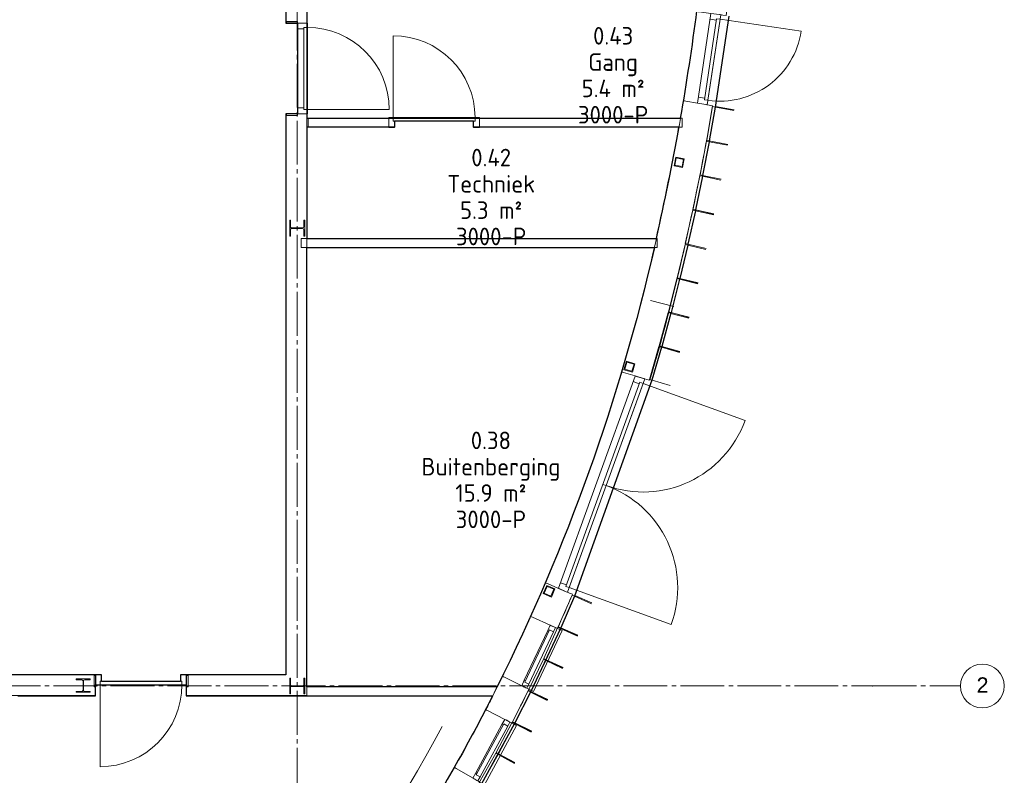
# Model space of a CAD drawing. Header units: millimetres. Extents: x -20518 to 270852, y -121463 to 37725.
# Tile 22 of 33: x 49073 to 60302, y 5668 to 14282. Entities that reach past the tile are written whole.
import ezdxf
from ezdxf.enums import TextEntityAlignment as Align

# ---------------------------------------------------------------- set-up
doc = ezdxf.new("R2010")
doc.units = ezdxf.units.MM
doc.linetypes.add('B0204', pattern=[650, 500, -50, 50, -50])
for name, color, linetype in [('21 Buitenwanden', 3, 'Continuous'), ('21 Buitenwanden Deuren', 7, 'Continuous'), ('21 Buitenwanden Ramen', 7, 'Continuous'), ('22 C Binnenwanden', 2, 'Continuous'), ('22 C Binnenwanden Deuren', 7, 'Continuous'), ('28 Draagconstructies', 5, 'Continuous'), ('74 Sanitair', 8, 'Continuous'), ('A Stramien', 8, 'Continuous'), ('Info Algemeen', 7, 'Continuous'), ('X-BT$1----_Ruimtegegevens', 7, 'Continuous')]:
    doc.layers.add(name, color=color, linetype=linetype)
doc.layers.add('BL$8-BVO-polylijn', color=160, linetype='Continuous', plot=False)
doc.layers.add('BL$8-GO--polylijnen', color=10, linetype='Continuous', plot=False)
for name, color, linetype, lineweight in [('X-BT$23A__RuimteElement', 7, 'Continuous', 0), ('X-BT$23F__RuimteElement', 7, 'Continuous', 0), ('X-BT$23m2_RuimteElement', 7, 'Continuous', 0), ('X-BT$23NR__Ruimtenummer', 1, 'Continuous', 0), ('X-BT$23P__Algemeen', 1, 'Continuous', 0)]:
    doc.layers.add(name, color=color, linetype=linetype, lineweight=lineweight)
doc.styles.add('GENERATED_STYLE_2', font='arial.ttf')
doc.styles.add('Isocpeur', font='isocpeur.ttf')

# ---------------------------------------------------------------- blocks, each defined once
blk = doc.blocks.new('Wall_96_1', base_point=(103410, 8713))
at = {"layer": '21 Buitenwanden', "linetype": 'Continuous', "lineweight": 0, "flags": 128}
for points in [[(103383, 8726), (103220, 8369)], [(103247, 8357), (103410, 8713)], [(103410, 8713), (103383, 8726)], [(103220, 8369), (103247, 8357)]]:
    blk.add_lwpolyline(points, dxfattribs=at)
blk = doc.blocks.new('Wall_97_1', base_point=(103243, 8349))
at = {"layer": '21 Buitenwanden', "linetype": 'Continuous', "lineweight": 0, "flags": 128}
for points in [[(103216, 8362), (103046, 8009)], [(103073, 7996), (103243, 8349)], [(103243, 8349), (103216, 8362)], [(103046, 8009), (103073, 7996)]]:
    blk.add_lwpolyline(points, dxfattribs=at)
blk = doc.blocks.new('Wall_98_1', base_point=(102888, 7630))
at = {"layer": '21 Buitenwanden', "linetype": 'Continuous', "lineweight": 0, "flags": 128}
for points in [[(102861, 7644), (102677, 7298)], [(102888, 7630), (102861, 7644)], [(102703, 7284), (102888, 7630)], [(102677, 7298), (102703, 7284)]]:
    blk.add_lwpolyline(points, dxfattribs=at)
blk = doc.blocks.new('Wall_99_1', base_point=(102699, 7276))
at = {"layer": '21 Buitenwanden', "linetype": 'Continuous', "lineweight": 0, "flags": 128}
for points in [[(102673, 7291), (102482, 6948)], [(102508, 6934), (102699, 7276)], [(102699, 7276), (102673, 7291)], [(102482, 6948), (102508, 6934)]]:
    blk.add_lwpolyline(points, dxfattribs=at)
blk = doc.blocks.new('Wall_141_1', base_point=(100452, 13158))
at = {"layer": '22 C Binnenwanden', "linetype": 'Continuous', "lineweight": 0, "flags": 128}
for points in [[(104513, 13158), (100452, 13158)], [(100452, 13158), (100452, 13058)], [(104513, 13158), (104513, 13058)], [(100452, 13058), (104513, 13058)]]:
    blk.add_lwpolyline(points, dxfattribs=at)
blk = doc.blocks.new('R1a metaal 16')
at = {"layer": '21 Buitenwanden Ramen', "linetype": 'Continuous', "lineweight": 0}
for p, q in [((-383, 25), (-384, 85)), ((-384, 85), (384, 85)), ((-382, 0), (-330, 0)), ((-381, -65), (-382, 0)), ((-382, 0), (-382, -13)), ((-330, 0), (-330, -50)), ((-330, 0), (330, 0)), ((330, -50), (330, 0)), ((330, 0), (382, 0)), ((382, 0), (381, -65)), ((382, 0), (382, -13)), ((384, 85), (383, 25)), ((-382, -13), (-381, -41)), ((-381, -41), (-381, -51)), ((-381, -51), (-381, -65)), ((-313, -65), (-381, -65)), ((-330, -50), (-313, -50)), ((-330, -50), (330, -50)), ((-330, -50), (330, -50)), ((-313, -50), (-313, -65)), ((313, -65), (-313, -65)), ((313, -65), (313, -50)), ((313, -50), (330, -50)), ((381, -65), (313, -65)), ((382, -13), (381, -41)), ((381, -41), (381, -51)), ((381, -51), (381, -65))]:
    blk.add_line(p, q, dxfattribs=at)
blk.add_arc((0, -22674), 22367, 89.0346, 90.9654, dxfattribs=at)
blk.add_arc((0, -22674), 22367, 89.0346, 90.9654, dxfattribs=at)
blk = doc.blocks.new('D2b blicht bu h 16')
at = {"layer": '21 Buitenwanden Deuren', "linetype": 'Continuous', "lineweight": 0}
for p, q in [((-1293, -99), (-1287, 0)), ((-1287, 0), (1287, 0)), ((-1220, -74), (-1220, 0)), ((1220, -74), (1220, 0)), ((1293, -99), (1287, 0)), ((-1294, -109), (-1293, -99)), ((-1294, -114), (-1294, -109)), ((1237, -74), (-1237, -74)), ((-1237, -74), (-1237, -114)), ((0, -114), (0, -74)), ((1237, -114), (1237, -74)), ((1294, -109), (1293, -99)), ((1294, -114), (1294, -109)), ((-1294, -114), (1294, -114)), ((-1237, -114), (1237, -114)), ((-1237, -114), (-1237, -1351)), ((1237, -114), (1237, -1351))]:
    blk.add_line(p, q, dxfattribs=at)
for centre, start, end in [((-1237, -114), 270, 0), ((1237, -114), 180, 270)]:
    blk.add_arc(centre, 1237, start, end, dxfattribs=at)
blk = doc.blocks.new('Wall_198_1', base_point=(102859, 7641))
at = {"layer": '21 Buitenwanden', "linetype": 'Continuous', "lineweight": 0}
for p, q in [((104120, 11635), (104108, 11639)), ((104132, 11632), (104120, 11635)), ((104263, 11593), (104132, 11632)), ((104358, 11564), (104263, 11593)), ((104367, 11562), (104358, 11564)), ((104372, 11560), (104367, 11562)), ((104394, 11554), (104372, 11560)), ((104430, 11543), (104394, 11554)), ((103250, 9230), (103239, 9235)), ((103262, 9225), (103250, 9230)), ((103387, 9171), (103262, 9225)), ((103478, 9132), (103387, 9171)), ((103487, 9129), (103478, 9132)), ((103492, 9126), (103487, 9129)), ((103513, 9118), (103492, 9126)), ((103547, 9103), (103513, 9118)), ((103082, 8846), (103070, 8851)), ((103093, 8841), (103082, 8846)), ((103294, 8750), (103093, 8841)), ((103307, 8745), (103294, 8750)), ((103316, 8740), (103307, 8745)), ((103342, 8729), (103316, 8740)), ((103354, 8724), (103342, 8729)), ((103377, 8713), (103354, 8724)), ((102760, 8164), (102749, 8169)), ((102772, 8158), (102760, 8164)), ((102970, 8061), (102772, 8158)), ((102983, 8055), (102970, 8061)), ((102991, 8050), (102983, 8055)), ((103017, 8038), (102991, 8050)), ((103028, 8032), (103017, 8038)), ((103051, 8021), (103028, 8032))]:
    blk.add_line(p, q, dxfattribs=at)
for radius, start, end in [(22367, 343.3838, 347.7826), (22703, 343.3838, 347.7801), (22367, 335.7585, 336.8312), (22703, 335.7585, 336.8312), (22367, 332.7512, 333.8276), (22703, 332.752, 333.8276)]:
    blk.add_arc((82676, 18035), radius, start, end, dxfattribs=at)
at = {"layer": '21 Buitenwanden Deuren', "linetype": 'Continuous', "lineweight": 0, "zscale": 1000, "rotation": 70.10749701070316}
blk.add_blockref('D2b blicht bu h 16', (103825, 10382), dxfattribs=at)
at = {"layer": '21 Buitenwanden Ramen', "linetype": 'Continuous', "lineweight": 0, "zscale": 1000, "rotation": 244.793039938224}
blk.add_blockref('R1a metaal 16', (103191, 8378), dxfattribs=at)
blk = doc.blocks.new('D1b blicht bu h 16')
at = {"layer": '21 Buitenwanden Deuren', "linetype": 'Continuous', "lineweight": 0}
for p, q in [((-519, -99), (-517, 0)), ((-517, 0), (517, 0)), ((-450, -74), (-450, 0)), ((450, -74), (450, 0)), ((519, -99), (517, 0)), ((-519, -109), (-519, -99)), ((-519, -114), (-519, -109)), ((467, -74), (-467, -74)), ((-467, -74), (-467, -114)), ((467, -114), (467, -74)), ((519, -109), (519, -99)), ((519, -114), (519, -109)), ((-519, -114), (519, -114)), ((-467, -114), (467, -114)), ((-467, -114), (-467, -1048))]:
    blk.add_line(p, q, dxfattribs=at)
blk.add_arc((-467, -114), 934, 270, 0, dxfattribs=at)
blk = doc.blocks.new('Wall_199_1', base_point=(104864, 13229))
at = {"layer": '21 Buitenwanden', "linetype": 'Continuous', "lineweight": 0}
for p, q in [((104979, 15744), (104967, 15746)), ((104992, 15742), (104979, 15744)), ((105126, 15725), (104992, 15742)), ((105225, 15712), (105126, 15725)), ((105234, 15711), (105225, 15712)), ((105234, 15711), (105239, 15710)), ((105262, 15707), (105234, 15711)), ((105239, 15710), (105234, 15711)), ((105300, 15702), (105262, 15707)), ((104827, 14727), (104815, 14729)), ((104840, 14725), (104827, 14727)), ((104974, 14702), (104840, 14725)), ((105071, 14686), (104974, 14702)), ((105081, 14684), (105071, 14686)), ((105081, 14684), (105086, 14683)), ((105109, 14679), (105081, 14684)), ((105086, 14683), (105081, 14684)), ((105146, 14673), (105109, 14679))]:
    blk.add_line(p, q, dxfattribs=at)
for radius, start, end in [(27725, 352.567, 0.0514), (28061, 352.567, 0.0507), (27725, 347.4362, 350.4424), (28061, 347.4382, 350.4424)]:
    blk.add_arc((77475, 19332), radius, start, end, dxfattribs=at)
at = {"layer": '21 Buitenwanden Deuren', "linetype": 'Continuous', "lineweight": 0, "xscale": -0.9999999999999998, "zscale": 1000, "rotation": 81.50469747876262}
blk.add_blockref('D1b blicht bu h 16', (105050, 15214), dxfattribs=at)
blk = doc.blocks.new('R1a metaal 16_15')
at = {"layer": '21 Buitenwanden Ramen', "linetype": 'Continuous', "lineweight": 0}
for p, q in [((-383, 25), (-384, 85)), ((-384, 85), (384, 85)), ((-382, 0), (-330, 0)), ((-381, -65), (-382, 0)), ((-382, 0), (-382, -13)), ((-330, 0), (-330, -50)), ((-330, 0), (330, 0)), ((330, -50), (330, 0)), ((330, 0), (382, 0)), ((382, 0), (381, -65)), ((382, 0), (382, -13)), ((384, 85), (383, 25)), ((-382, -13), (-382, -41)), ((-382, -41), (-381, -51)), ((-381, -51), (-381, -65)), ((-313, -65), (-381, -65)), ((-330, -50), (-313, -50)), ((-330, -50), (330, -50)), ((-330, -50), (330, -50)), ((-313, -50), (-313, -65)), ((313, -65), (-313, -65)), ((313, -65), (313, -50)), ((313, -50), (330, -50)), ((381, -65), (313, -65)), ((382, -41), (381, -51)), ((381, -51), (381, -65)), ((382, -13), (382, -41))]:
    blk.add_line(p, q, dxfattribs=at)
blk.add_arc((0, -17038), 16731, 88.7141, 91.2859, dxfattribs=at)
blk.add_arc((0, -17038), 16731, 88.7141, 91.2859, dxfattribs=at)
blk = doc.blocks.new('R1a metaal 16_16')
at = {"layer": '21 Buitenwanden Ramen', "linetype": 'Continuous', "lineweight": 0}
for p, q in [((-383, 25), (-384, 85)), ((-384, 85), (384, 85)), ((-382, 0), (-330, 0)), ((-381, -65), (-382, 0)), ((-382, 0), (-382, -13)), ((-330, 0), (-330, -50)), ((-330, 0), (330, 0)), ((330, -50), (330, 0)), ((330, 0), (382, 0)), ((382, 0), (381, -65)), ((382, 0), (382, -13)), ((384, 85), (383, 25)), ((-382, -13), (-382, -41)), ((-382, -41), (-381, -51)), ((-381, -51), (-381, -65)), ((-313, -65), (-381, -65)), ((-330, -50), (-313, -50)), ((-330, -50), (330, -50)), ((-330, -50), (330, -50)), ((-313, -50), (-313, -65)), ((313, -65), (-313, -65)), ((313, -65), (313, -50)), ((313, -50), (330, -50)), ((381, -65), (313, -65)), ((382, -41), (381, -51)), ((381, -51), (381, -65)), ((382, -13), (382, -41))]:
    blk.add_line(p, q, dxfattribs=at)
blk.add_arc((0, -17038), 16731, 88.7141, 91.2859, dxfattribs=at)
blk.add_arc((0, -17038), 16731, 88.7141, 91.2859, dxfattribs=at)
blk = doc.blocks.new('R1a metaal 16_17')
at = {"layer": '21 Buitenwanden Ramen', "linetype": 'Continuous', "lineweight": 0}
for p, q in [((-383, 25), (-384, 85)), ((-384, 85), (384, 85)), ((-382, 0), (-330, 0)), ((-381, -65), (-382, 0)), ((-382, 0), (-382, -13)), ((-330, 0), (-330, -50)), ((-330, 0), (330, 0)), ((330, -50), (330, 0)), ((330, 0), (382, 0)), ((382, 0), (381, -65)), ((382, 0), (382, -13)), ((384, 85), (383, 25)), ((-382, -13), (-382, -41)), ((-382, -41), (-381, -51)), ((-381, -51), (-381, -65)), ((-313, -65), (-381, -65)), ((-330, -50), (-313, -50)), ((-330, -50), (330, -50)), ((-330, -50), (330, -50)), ((-313, -50), (-313, -65)), ((313, -65), (-313, -65)), ((313, -65), (313, -50)), ((313, -50), (330, -50)), ((381, -65), (313, -65)), ((382, -41), (381, -51)), ((381, -51), (381, -65)), ((382, -13), (382, -41))]:
    blk.add_line(p, q, dxfattribs=at)
blk.add_arc((0, -17038), 16731, 88.7141, 91.2859, dxfattribs=at)
blk.add_arc((0, -17038), 16731, 88.7141, 91.2859, dxfattribs=at)
blk = doc.blocks.new('R1a metaal 16_18')
at = {"layer": '21 Buitenwanden Ramen', "linetype": 'Continuous', "lineweight": 0}
for p, q in [((-383, 25), (-384, 85)), ((-384, 85), (384, 85)), ((-382, 0), (-330, 0)), ((-381, -65), (-382, 0)), ((-382, 0), (-382, -13)), ((-330, 0), (-330, -50)), ((-330, 0), (330, 0)), ((330, -50), (330, 0)), ((330, 0), (382, 0)), ((382, 0), (381, -65)), ((382, 0), (382, -13)), ((384, 85), (383, 25)), ((-382, -13), (-382, -41)), ((-382, -41), (-381, -51)), ((-381, -51), (-381, -65)), ((-313, -65), (-381, -65)), ((-330, -50), (-313, -50)), ((-330, -50), (330, -50)), ((-330, -50), (330, -50)), ((-313, -50), (-313, -65)), ((313, -65), (-313, -65)), ((313, -65), (313, -50)), ((313, -50), (330, -50)), ((381, -65), (313, -65)), ((382, -41), (381, -51)), ((381, -51), (381, -65)), ((382, -13), (382, -41))]:
    blk.add_line(p, q, dxfattribs=at)
blk.add_arc((0, -17038), 16731, 88.7141, 91.2859, dxfattribs=at)
blk.add_arc((0, -17038), 16731, 88.7141, 91.2859, dxfattribs=at)
blk = doc.blocks.new('Wall_252_1', base_point=(100367, 4020))
at = {"layer": '21 Buitenwanden', "linetype": 'Continuous', "lineweight": 0}
for p, q in [((102569, 7784), (102558, 7789)), ((102580, 7778), (102569, 7784)), ((102777, 7677), (102580, 7778)), ((102789, 7671), (102777, 7677)), ((102798, 7666), (102789, 7671)), ((102823, 7653), (102798, 7666)), ((102835, 7647), (102823, 7653)), ((102857, 7636), (102835, 7647)), ((102211, 7123), (102200, 7129)), ((102222, 7117), (102211, 7123)), ((102414, 7007), (102222, 7117)), ((102426, 7000), (102414, 7007)), ((102435, 6995), (102426, 7000)), ((102459, 6981), (102435, 6995)), ((102470, 6975), (102459, 6981)), ((102492, 6962), (102470, 6975)), ((101993, 6751), (101982, 6758)), ((102003, 6745), (101993, 6751)), ((102192, 6630), (102003, 6745)), ((102204, 6623), (102192, 6630)), ((102213, 6618), (102204, 6623)), ((102237, 6603), (102213, 6618)), ((102248, 6597), (102237, 6603)), ((102269, 6584), (102248, 6597)), ((101589, 6117), (101579, 6124)), ((101599, 6110), (101589, 6117)), ((101783, 5988), (101599, 6110)), ((101795, 5980), (101783, 5988)), ((101803, 5974), (101795, 5980)), ((101826, 5959), (101803, 5974)), ((101837, 5951), (101826, 5959)), ((101858, 5938), (101837, 5951)), ((101348, 5766), (101337, 5774)), ((101358, 5759), (101348, 5766)), ((101538, 5632), (101358, 5759)), ((101550, 5624), (101538, 5632)), ((101558, 5618), (101550, 5624)), ((101581, 5602), (101558, 5618)), ((101592, 5594), (101581, 5602)), ((101612, 5580), (101592, 5594)), ((100901, 5162), (100891, 5170)), ((100910, 5155), (100901, 5162)), ((101085, 5019), (100910, 5155)), ((101096, 5011), (101085, 5019)), ((101104, 5005), (101096, 5011)), ((101126, 4987), (101104, 5005)), ((101136, 4979), (101126, 4987)), ((101156, 4964), (101136, 4979)), ((100638, 4832), (100628, 4840)), ((100647, 4824), (100638, 4832)), ((100819, 4685), (100647, 4824)), ((100829, 4676), (100819, 4685)), ((100837, 4669), (100829, 4676)), ((100859, 4652), (100837, 4669)), ((100869, 4644), (100859, 4652)), ((100888, 4628), (100869, 4644)), ((100149, 4261), (100140, 4270)), ((100159, 4253), (100149, 4261)), ((100323, 4105), (100159, 4253)), ((100334, 4096), (100323, 4105)), ((100341, 4090), (100334, 4096)), ((100362, 4071), (100341, 4090)), ((100372, 4062), (100362, 4071)), ((100390, 4045), (100372, 4062))]:
    blk.add_line(p, q, dxfattribs=at)
for radius, start, end in [(16731, 332.8453, 332.8635), (17067, 332.8453, 332.8624), (16731, 328.7988, 330.2735), (17067, 328.7988, 330.2735), (16731, 324.7694, 326.2269), (17067, 324.7694, 326.2269), (16731, 320.7538, 322.1975), (17067, 320.7538, 322.1975), (16731, 318.0697, 318.1819), (17067, 318.0652, 318.1819)]:
    blk.add_arc((87671, 15425), radius, start, end, dxfattribs=at)
at = {"layer": '21 Buitenwanden Ramen', "linetype": 'Continuous', "lineweight": 0, "zscale": 1000}
for name, p, xscale, rotation in [('R1a metaal 16_17', (102652, 7311), -0.9999999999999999, 241.5593982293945), ('R1a metaal 16_16', (102043, 6274), -1, 237.5128268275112), ('R1a metaal 16_15', (101364, 5287), -0.9999999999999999, 233.4834504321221), ('R1a metaal 16_18', (100620, 4353), -1, 229.4678732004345)]:
    blk.add_blockref(name, p, dxfattribs=dict(at, xscale=xscale, rotation=rotation))
blk = doc.blocks.new('Wall_256_1', base_point=(100518, 7997))
at = {"layer": '22 C Binnenwanden', "linetype": 'Continuous', "lineweight": 0, "flags": 128}
for points in [[(102688, 8047), (100518, 8047)], [(100518, 8047), (100518, 7947)], [(102688, 8047), (102638, 7947)], [(100518, 7947), (102638, 7947)]]:
    blk.add_lwpolyline(points, dxfattribs=at)
blk = doc.blocks.new('Wall_280_1', base_point=(100288, 15616))
at = {"layer": '22 C Binnenwanden', "linetype": 'Continuous', "lineweight": 0, "flags": 128}
for points in [[(100412, 15634), (100288, 15634)], [(100288, 15634), (100288, 15616)], [(100288, 15616), (100412, 15616)], [(100412, 15616), (100412, 15634)]]:
    blk.add_lwpolyline(points, dxfattribs=at)
blk = doc.blocks.new('Wall_281_1', base_point=(100412, 14581))
at = {"layer": '22 C Binnenwanden', "linetype": 'Continuous', "lineweight": 0, "flags": 128}
for points in [[(100412, 14581), (100288, 14581)], [(100288, 14581), (100288, 14563)], [(100288, 14563), (100412, 14563)], [(100412, 14563), (100412, 14581)]]:
    blk.add_lwpolyline(points, dxfattribs=at)
blk = doc.blocks.new('Wall_282_1', base_point=(99146, 8177))
at = {"layer": '22 C Binnenwanden', "linetype": 'Continuous', "lineweight": 0, "flags": 128}
for points in [[(99146, 8177), (99146, 8048)], [(99164, 8177), (99146, 8177)], [(99164, 8048), (99164, 8177)], [(99146, 8048), (99164, 8048)]]:
    blk.add_lwpolyline(points, dxfattribs=at)
blk = doc.blocks.new('Wall_283_1', base_point=(98112, 8048))
at = {"layer": '22 C Binnenwanden', "linetype": 'Continuous', "lineweight": 0, "flags": 128}
for points in [[(98112, 8177), (98094, 8177)], [(98094, 8177), (98094, 8048)], [(98112, 8048), (98112, 8177)], [(98094, 8048), (98112, 8048)]]:
    blk.add_lwpolyline(points, dxfattribs=at)
blk = doc.blocks.new('D1a bi h 16_6')
at = {"layer": '22 C Binnenwanden Deuren', "linetype": 'Continuous', "lineweight": 0}
for p, q in [((-467, 0), (-467, 934)), ((-517, 0), (-450, 0)), ((-517, 0), (-517, -114)), ((-467, 0), (467, 0)), ((-467, -40), (-467, 0)), ((450, 0), (517, 0)), ((467, 0), (467, -40)), ((517, -114), (517, 0)), ((-517, -7), (-517, -107)), ((467, -40), (-467, -40)), ((-450, -40), (-450, -114)), ((450, -40), (450, -114)), ((517, -7), (517, -107)), ((517, -7), (517, -107)), ((-517, -114), (-450, -114)), ((450, -114), (517, -114))]:
    blk.add_line(p, q, dxfattribs=at)
blk.add_arc((-467, 0), 934, 0, 90, dxfattribs=at)
blk = doc.blocks.new('Wall_302_1', base_point=(104800, 14530))
at = {"layer": '22 C Binnenwanden', "linetype": 'Continuous', "lineweight": 0}
for p, q in [((101452, 14530), (101452, 14430)), ((102486, 14530), (102486, 14430)), ((102486, 14530), (102486, 14430))]:
    blk.add_line(p, q, dxfattribs=at)
at = {"layer": '22 C Binnenwanden', "linetype": 'Continuous', "lineweight": 0, "flags": 128}
for points in [[(101452, 14530), (100531, 14530)], [(100531, 14530), (100531, 14430)], [(104800, 14530), (102486, 14530)], [(104800, 14530), (104800, 14430)], [(100531, 14430), (101452, 14430)], [(102486, 14430), (104800, 14430)]]:
    blk.add_lwpolyline(points, dxfattribs=at)
at = {"layer": '22 C Binnenwanden', "linetype": 'Continuous', "lineweight": 0}
blk.add_point((102486, 14530), dxfattribs=at)
at = {"layer": '22 C Binnenwanden Deuren', "linetype": 'Continuous', "lineweight": 0, "zscale": 1000}
blk.add_blockref('D1a bi h 16_6', (101969, 14537), dxfattribs=at)
blk = doc.blocks.new('Wall_472_1', base_point=(105176, 14657))
at = {"layer": '21 Buitenwanden', "linetype": 'Continuous', "lineweight": 0, "flags": 128}
for points in [[(105147, 14662), (105079, 14276)], [(105108, 14271), (105176, 14657)], [(105176, 14657), (105147, 14662)], [(105079, 14276), (105108, 14271)]]:
    blk.add_lwpolyline(points, dxfattribs=at)
blk = doc.blocks.new('Wall_473_1', base_point=(105106, 14262))
at = {"layer": '21 Buitenwanden', "linetype": 'Continuous', "lineweight": 0, "flags": 128}
for points in [[(105077, 14268), (105003, 13883)], [(105033, 13877), (105106, 14262)], [(105106, 14262), (105077, 14268)], [(105003, 13883), (105033, 13877)]]:
    blk.add_lwpolyline(points, dxfattribs=at)
blk = doc.blocks.new('Wall_474_1', base_point=(105031, 13868))
at = {"layer": '21 Buitenwanden', "linetype": 'Continuous', "lineweight": 0, "flags": 128}
for points in [[(105002, 13875), (104922, 13491)], [(104952, 13485), (105031, 13868)], [(105031, 13868), (105002, 13875)], [(104922, 13491), (104952, 13485)]]:
    blk.add_lwpolyline(points, dxfattribs=at)
blk = doc.blocks.new('Wall_475_1', base_point=(104950, 13476))
at = {"layer": '21 Buitenwanden', "linetype": 'Continuous', "lineweight": 0, "flags": 128}
for points in [[(104920, 13482), (104835, 13100)], [(104864, 13093), (104950, 13476)], [(104950, 13476), (104920, 13482)], [(104835, 13100), (104864, 13093)]]:
    blk.add_lwpolyline(points, dxfattribs=at)
blk = doc.blocks.new('Wall_476_1', base_point=(104862, 13084))
at = {"layer": '21 Buitenwanden', "linetype": 'Continuous', "lineweight": 0, "flags": 128}
for points in [[(104833, 13091), (104742, 12710)], [(104771, 12703), (104862, 13084)], [(104862, 13084), (104833, 13091)], [(104742, 12710), (104771, 12703)]]:
    blk.add_lwpolyline(points, dxfattribs=at)
blk = doc.blocks.new('Wall_477_1', base_point=(104769, 12694))
at = {"layer": '21 Buitenwanden', "linetype": 'Continuous', "lineweight": 0, "flags": 128}
for points in [[(104740, 12702), (104643, 12322)], [(104672, 12315), (104769, 12694)], [(104769, 12694), (104740, 12702)], [(104643, 12322), (104672, 12315)]]:
    blk.add_lwpolyline(points, dxfattribs=at)
blk = doc.blocks.new('Wall_478_1', base_point=(104670, 12306))
at = {"layer": '21 Buitenwanden', "linetype": 'Continuous', "lineweight": 0, "flags": 128}
for points in [[(104641, 12314), (104538, 11936)], [(104567, 11928), (104670, 12306)], [(104670, 12306), (104641, 12314)], [(104538, 11936), (104567, 11928)]]:
    blk.add_lwpolyline(points, dxfattribs=at)
blk = doc.blocks.new('Wall_479_1', base_point=(104564, 11919))
at = {"layer": '21 Buitenwanden', "linetype": 'Continuous', "lineweight": 0, "flags": 128}
for points in [[(104535, 11927), (104426, 11551)], [(104455, 11542), (104564, 11919)], [(104564, 11919), (104535, 11927)], [(104426, 11551), (104455, 11542)]]:
    blk.add_lwpolyline(points, dxfattribs=at)
blk = doc.blocks.new('Wall_480_1', base_point=(103571, 9081))
at = {"layer": '21 Buitenwanden', "linetype": 'Continuous', "lineweight": 0, "flags": 128}
for points in [[(103543, 9093), (103386, 8733)], [(103414, 8721), (103571, 9081)], [(103571, 9081), (103543, 9093)], [(103386, 8733), (103414, 8721)]]:
    blk.add_lwpolyline(points, dxfattribs=at)
blk = doc.blocks.new('Wall_481_1', base_point=(103069, 7988))
at = {"layer": '21 Buitenwanden', "linetype": 'Continuous', "lineweight": 0, "flags": 128}
for points in [[(103042, 8001), (102865, 7651)], [(102892, 7638), (103069, 7988)], [(103069, 7988), (103042, 8001)], [(102865, 7651), (102892, 7638)]]:
    blk.add_lwpolyline(points, dxfattribs=at)
blk = doc.blocks.new('D1a bi h 16_38')
at = {"layer": '21 Buitenwanden Deuren', "linetype": 'Continuous', "lineweight": 0}
for p, q in [((-467, 0), (-467, 934)), ((-517, 0), (-450, 0)), ((-517, 0), (-517, -114)), ((-467, 0), (467, 0)), ((-467, -40), (-467, 0)), ((450, 0), (517, 0)), ((467, 0), (467, -40)), ((517, -114), (517, 0)), ((-517, -7), (-517, -19.5)), ((-517, -19.5), (-517, -32)), ((-517, -32), (-517, -107)), ((-517, -107), (-517, -114)), ((467, -40), (-467, -40)), ((-450, -40), (-450, -114)), ((450, -40), (450, -114)), ((517, -7), (517, -19.5)), ((517, -19.5), (517, -32)), ((517, -32), (517, -107)), ((517, -107), (517, -114)), ((-517, -114), (-450, -114)), ((450, -114), (517, -114))]:
    blk.add_line(p, q, dxfattribs=at)
blk.add_arc((-467, 0), 934, 0, 90, dxfattribs=at)
blk = doc.blocks.new('Wall_561_1', base_point=(100408, 30657))
at = {"layer": '21 Buitenwanden', "linetype": 'Continuous', "lineweight": 0}
for p, q in [((100288, 15615), (100280, 15615)), ((100310, 15615), (100288, 15615)), ((100385, 15615), (100310, 15615)), ((100411, 15615), (100385, 15615)), ((100418, 15615), (100411, 15615)), ((100493, 15615), (100418, 15615)), ((100506, 15615), (100493, 15615)), ((100518, 15615), (100506, 15615)), ((100288, 14581), (100280, 14581)), ((100310, 14581), (100288, 14581)), ((100385, 14581), (100310, 14581)), ((100411, 14581), (100385, 14581)), ((100418, 14581), (100411, 14581)), ((100493, 14581), (100418, 14581)), ((100506, 14581), (100493, 14581)), ((100518, 14581), (100506, 14581))]:
    blk.add_line(p, q, dxfattribs=at)
at = {"layer": '21 Buitenwanden', "linetype": 'Continuous', "lineweight": 0, "flags": 128}
for points in [[(100280, 19674), (100280, 15615)], [(100518, 15615), (100518, 19674)], [(100280, 14581), (100280, 8185)], [(100518, 7947), (100518, 14581)]]:
    blk.add_lwpolyline(points, dxfattribs=at)
at = {"layer": '21 Buitenwanden Deuren', "linetype": 'Continuous', "lineweight": 0, "xscale": -1, "zscale": 1000, "rotation": 270}
blk.add_blockref('D1a bi h 16_38', (100525, 15098), dxfattribs=at)
blk = doc.blocks.new('D1a bi h 16_39')
at = {"layer": '21 Buitenwanden Deuren', "linetype": 'Continuous', "lineweight": 0}
for p, q in [((-467, 0), (-467, 934)), ((-517, 0), (-450, 0)), ((-517, 0), (-517, -9)), ((-467, 0), (467, 0)), ((-467, -40), (-467, 0)), ((450, 0), (517, 0)), ((467, 0), (467, -40)), ((517, 0), (517, -9)), ((-517, -9), (-517, -84)), ((-517, -84), (-517, -106)), ((-517, -106), (-517, -114)), ((467, -40), (-467, -40)), ((-450, -40), (-450, -114)), ((450, -40), (450, -114)), ((517, -9), (517, -84)), ((517, -84), (517, -106)), ((517, -106), (517, -114)), ((-517, -114), (-450, -114)), ((450, -114), (517, -114))]:
    blk.add_line(p, q, dxfattribs=at)
blk.add_arc((-467, 0), 934, 0, 90, dxfattribs=at)
blk = doc.blocks.new('Wall_562_1', base_point=(100408, 8057))
at = {"layer": '21 Buitenwanden', "linetype": 'Continuous', "lineweight": 0}
for p, q in [((98110, 8177), (98110, 8185)), ((98110, 8155), (98110, 8177)), ((98110, 8080), (98110, 8155)), ((99144, 8177), (99144, 8185)), ((99144, 8155), (99144, 8177)), ((99144, 8080), (99144, 8155)), ((98110, 8071), (98110, 8080)), ((98110, 8047), (98110, 8071)), ((98110, 7972), (98110, 8047)), ((99144, 8071), (99144, 8080)), ((99144, 8047), (99144, 8071)), ((99144, 7972), (99144, 8047)), ((98110, 7959), (98110, 7972)), ((98110, 7947), (98110, 7959)), ((99144, 7959), (99144, 7972)), ((99144, 7947), (99144, 7959))]:
    blk.add_line(p, q, dxfattribs=at)
at = {"layer": '21 Buitenwanden', "linetype": 'Continuous', "lineweight": 0, "flags": 128}
for points in [[(98110, 8185), (90708, 8185)], [(100280, 8185), (99144, 8185)], [(90708, 7947), (98110, 7947)], [(99144, 7947), (100518, 7947)]]:
    blk.add_lwpolyline(points, dxfattribs=at)
at = {"layer": '21 Buitenwanden Deuren', "linetype": 'Continuous', "lineweight": 0, "xscale": -1, "zscale": 1000, "rotation": 180}
blk.add_blockref('D1a bi h 16_39', (98627, 8071), dxfattribs=at)
blk = doc.blocks.new('Column_3_1', base_point=(100409, 8056))
at = {"layer": '28 Draagconstructies', "linetype": 'Continuous', "lineweight": 0}
for p, q in [((100333, 8146), (100323, 8146)), ((100323, 8146), (100323, 8056)), ((100333, 8059), (100333, 8146)), ((100494, 8146), (100485, 8146)), ((100485, 8146), (100485, 8059)), ((100494, 7966), (100494, 8146)), ((100323, 8056), (100323, 7966)), ((100485, 8059), (100333, 8059)), ((100333, 7966), (100333, 8053)), ((100333, 8053), (100485, 8053)), ((100485, 8053), (100485, 7966)), ((100323, 7966), (100333, 7966)), ((100485, 7966), (100494, 7966))]:
    blk.add_line(p, q, dxfattribs=at)
blk = doc.blocks.new('Standard grid marker_3')
at = {"layer": 'A Stramien', "linetype": 'B0204', "lineweight": 0}
blk.add_line((1000, 0), (38553, 0), dxfattribs=at)
at = {"layer": 'A Stramien', "lineweight": 0, "style": 'GENERATED_STYLE_2'}
blk.add_attdef('AC_MarkerText_1', text='', height=175, rotation=270, dxfattribs=at).set_placement((-379, 74), align=Align.BOTTOM_LEFT)
blk = doc.blocks.new('Standard grid marker_5')
at = {"layer": 'A Stramien', "linetype": 'B0204', "lineweight": 0}
for p, q in [((1000, 0), (27243, 0)), ((27243, 0), (28243, 0))]:
    blk.add_line(p, q, dxfattribs=at)
at = {"layer": 'A Stramien', "linetype": 'Continuous', "lineweight": 0}
for start, end in [(0, 180), (180, 0)]:
    blk.add_arc((28493, 0), 250, start, end, dxfattribs=at)
at = {"layer": 'A Stramien', "linetype": 'B0204', "lineweight": 0}
blk.add_point((27243, 0), dxfattribs=at)
blk.add_point((27243, 0), dxfattribs=at)
at = {"layer": 'A Stramien', "lineweight": 0, "style": 'GENERATED_STYLE_2'}
blk.add_attdef('AC_MarkerText_1', text='', height=175, dxfattribs=at).set_placement((28427, -129), align=Align.BOTTOM_LEFT)
blk = doc.blocks.new('Buis vk koudgev kolom 16')
at = {"layer": 'Info Algemeen', "linetype": 'Continuous', "lineweight": 0}
for p, q in [((50, 50), (-50, 50)), ((-50, 50), (-50, -50)), ((-42, -42), (-42, 42)), ((-42, 42), (42, 42)), ((42, 42), (42, -42)), ((50, -50), (50, 50)), ((-50, -50), (50, -50)), ((42, -42), (-42, -42))]:
    blk.add_line(p, q, dxfattribs=at)
blk = doc.blocks.new('verdeling tegel')
at = {"layer": '28 Draagconstructies', "linetype": 'Continuous', "lineweight": 0}
for p, q in [((0, 0), (0, 214)), ((9, 0), (9, 214)), ((401, 0), (401, 214))]:
    blk.add_line(p, q, dxfattribs=at)
blk = doc.blocks.new('2D HE 16+_2')
at = {"layer": '21 Buitenwanden', "linetype": 'Continuous', "lineweight": 0}
for p, q in [((0, 171), (-180, 171)), ((-180, 171), (-180, 161.5)), ((-180, 161.5), (-108, 161.5)), ((-93, 146.5), (-93, 24.5)), ((-87, 24.5), (-87, 146.5)), ((-72, 161.5), (0, 161.5)), ((0, 161.5), (0, 171)), ((-108, 9.5), (-180, 9.5)), ((-180, 9.5), (-180, 0)), ((-180, 0), (0, 0)), ((0, 9.5), (-72, 9.5)), ((0, 0), (0, 9.5))]:
    blk.add_line(p, q, dxfattribs=at)
for centre, start, end in [((-108, 146.5), 0, 90), ((-72, 146.5), 90, 180), ((-108, 24.5), 270, 0), ((-72, 24.5), 180, 270)]:
    blk.add_arc(centre, 15, start, end, dxfattribs=at)
blk = doc.blocks.new('2D HE 16+')
at = {"layer": '21 Buitenwanden', "linetype": 'Continuous', "lineweight": 0}
for p, q in [((0, 152), (-160, 152)), ((-160, 152), (-160, 143)), ((-160, 143), (-98, 143)), ((-83, 128), (-83, 24)), ((-77, 24), (-77, 128)), ((-62, 143), (0, 143)), ((0, 143), (0, 152)), ((-98, 9), (-160, 9)), ((-160, 9), (-160, 0)), ((-160, 0), (0, 0)), ((0, 9), (-62, 9)), ((0, 0), (0, 9))]:
    blk.add_line(p, q, dxfattribs=at)
for centre, start, end in [((-98, 128), 0, 90), ((-62, 128), 90, 180), ((-98, 24), 270, 0), ((-62, 24), 180, 270)]:
    blk.add_arc(centre, 15, start, end, dxfattribs=at)
blk = doc.blocks.new('Ruimtefunctie')
at = {"layer": 'X-BT$23A__RuimteElement', "style": 'Isocpeur', "width": 0.94}
blk.add_attdef('RUIMTEFUNCTIE-A', text='', height=200, dxfattribs=at).set_placement((0, -600), align=Align.MIDDLE_CENTER)
at = {"layer": 'X-BT$23F__RuimteElement', "style": 'Isocpeur', "width": 0.94}
blk.add_attdef('RUIMTEFUNCTIE', text='', height=200, dxfattribs=at).set_placement((0, 300), align=Align.MIDDLE_CENTER)
at = {"layer": 'X-BT$23m2_RuimteElement', "style": 'Isocpeur', "width": 0.94}
blk.add_attdef('RUIMTEFUNCTIE-B', text='', height=200, dxfattribs=at).set_placement((0, 0), align=Align.MIDDLE_CENTER)
at = {"layer": 'X-BT$23NR__Ruimtenummer', "style": 'Isocpeur', "width": 0.94}
blk.add_attdef('RUIMTENUMMER', text='', height=200, dxfattribs=at).set_placement((0, 600), align=Align.MIDDLE_CENTER)
at = {"layer": 'X-BT$23P__Algemeen', "style": 'Isocpeur', "width": 0.94}
blk.add_attdef('PEILMAAT', text='', height=200, dxfattribs=at).set_placement((0, -300), align=Align.MIDDLE_CENTER)

msp = doc.modelspace()

# ---------------------------------------------------------------- linework, layer by layer
at = {"layer": '28 Draagconstructies', "linetype": 'Continuous', "lineweight": 0}
msp.add_line((56266, 11080), (56533, 11013), dxfattribs=at)
at = {"layer": '74 Sanitair', "linetype": 'Continuous', "lineweight": 0}
msp.add_arc((40820, 13215), 14824, 307.9824, 331.87, dxfattribs=at)
at = {"layer": 'BL$8-BVO-polylijn'}
msp.add_lwpolyline([(57160, 14324), (57005, 13286), (56937, 12900), (56936, 12891), (56862, 12506), (56860, 12497), (56781, 12113), (56779, 12105), (56694, 11722), (56692, 11713), (56600, 11332), (56598, 11323), (56501, 10943), (56499, 10935), (56396, 10556), (56393, 10548), (56284, 10171), (55400, 7710), (55243, 7350), (55239, 7342), (54902, 6624), (54898, 6616), (54721, 6267), (54717, 6259), (54337, 5563)], dxfattribs=at)
at = {"layer": 'BL$8-GO--polylijnen'}
msp.add_lwpolyline([(52110, 18303), (52110, 14244), (52241, 14244), (52241, 13210), (52110, 13210), (52110, 6813), (50906, 6813), (50906, 6739), (50006, 6739), (50006, 6813), (42375, 6813), (42375, 6739), (41475, 6739), (41475, 6813), (40877, 6813), (40877, 6739), (39977, 6739), (39977, 6813), (37815, 6813), (37815, 11774), (37741, 11774), (37741, 14174), (37815, 14174), (37815, 29158)], dxfattribs=at)
for points in [[(52348, 14385), (52348, 13159), (56610, 13159, 0.011186), (56797, 14385), (54991, 14385), (54991, 14452), (54091, 14452), (54091, 14385)], [(52348, 13059), (52348, 11787), (56334, 11787, 0.011098), (56592, 13059), (54249, 13059), (54249, 13126), (53349, 13126), (53349, 13059)], [(52348, 11687), (56311, 11687, -0.059704), (54518, 6675), (52348, 6675)]]:
    msp.add_lwpolyline(points, format="xyb", close=True, dxfattribs=at)
msp.add_lwpolyline([(49053, 6575), (49939, 6575), (49939, 6699), (50973, 6699), (50973, 6575), (54467, 6575, -0.001916), (54387, 6418, -0.011222), (54029, 5758, -0.006435), (53811, 5387, -0.011222), (53408, 4753, -0.019349), (53162, 4406, -0.018432), (52720, 3799, -0.006299), (52457, 3469, -0.011222), (51969, 2898, -0.008884), (51680, 2590, -0.014671), (51144, 2069, -0.010189), (50835, 1796, -0.015648), (50252, 1331, -0.008875), (49908, 1084, -0.015648), (49281, 677, -0.013495), (48912, 466, -0.021143)], format="xyb", dxfattribs=at)

# ---------------------------------------------------------------- block references
at = {"layer": '21 Buitenwanden', "lineweight": 0}
for name, p in [('Wall_561_1', (52237, 29286)), ('Wall_199_1', (56693, 11858)), ('Wall_472_1', (57005, 13286)), ('Wall_473_1', (56936, 12891)), ('Wall_474_1', (56860, 12497)), ('Wall_475_1', (56779, 12105)), ('Wall_198_1', (54688, 6269)), ('Wall_476_1', (56692, 11713)), ('Wall_477_1', (56598, 11323)), ('Wall_478_1', (56499, 10935)), ('Wall_479_1', (56393, 10548)), ('Wall_480_1', (55400, 7710)), ('Wall_96_1', (55239, 7342)), ('Wall_97_1', (55072, 6978)), ('Wall_562_1', (52237, 6686)), ('Wall_481_1', (54898, 6616)), ('Wall_252_1', (52196, 2648)), ('Wall_98_1', (54717, 6259)), ('Wall_99_1', (54528, 5905))]:
    msp.add_blockref(name, p, dxfattribs=at)
at = {"layer": '21 Buitenwanden', "linetype": 'Continuous', "lineweight": 0, "zscale": 1000, "rotation": 270}
for p in [(52152, 11816), (52152, 6595)]:
    msp.add_blockref('2D HE 16+_2', p, dxfattribs=at)
at = {"layer": '21 Buitenwanden', "linetype": 'Continuous', "lineweight": 0, "zscale": 1000}
msp.add_blockref('2D HE 16+', (49878, 6615), dxfattribs=at)
at = {"layer": '22 C Binnenwanden', "lineweight": 0}
for name, p in [('Wall_280_1', (52117, 14245)), ('Wall_302_1', (56630, 13159)), ('Wall_281_1', (52241, 13210)), ('Wall_141_1', (52282, 11787)), ('Wall_283_1', (49941, 6677)), ('Wall_282_1', (50975, 6806)), ('Wall_256_1', (52348, 6625))]:
    msp.add_blockref(name, p, dxfattribs=at)
at = {"layer": '28 Draagconstructies', "linetype": 'Continuous', "lineweight": 0, "zscale": 1000}
for p, rotation in [((57010, 13294), 259.5756244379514), ((56937, 12900), 259.1734621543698), ((56862, 12506), 258.3146913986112), ((56781, 12113), 257.4442837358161), ((56694, 11722), 256.563495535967), ((56600, 11332), 255.6743833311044), ((56501, 10943), 254.7777287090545), ((56396, 10556), 253.8487003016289), ((55403, 7718), 246.4445247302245), ((55243, 7350), 245.3601372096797), ((55076, 6986), 244.2559934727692), ((54902, 6625), 243.1809313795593), ((54721, 6267), 241.9896756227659), ((54533, 5913), 240.8200191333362)]:
    msp.add_blockref('verdeling tegel', p, dxfattribs=dict(at, rotation=rotation))
at = {"layer": '28 Draagconstructies', "lineweight": 0}
msp.add_blockref('Column_3_1', (52238, 6685), dxfattribs=at)
at = {"layer": 'A Stramien', "linetype": 'Continuous', "lineweight": 0, "zscale": 1000, "rotation": 90}
msp.add_blockref('Standard grid marker_3', (52237, -2020), dxfattribs=at)
at = {"layer": 'A Stramien', "linetype": 'Continuous', "lineweight": 0}
ref = msp.add_blockref('Standard grid marker_5', (31559, 6686), dxfattribs=dict(at, zscale=1000))
ref.add_attrib('AC_MarkerText_1', '2', dxfattribs={"color": 2, "linetype": 'Continuous', "lineweight": 0, "height": 175, "style": 'GENERATED_STYLE_2'}).set_placement((59986, 6557), align=Align.BOTTOM_LEFT)
at = {"layer": 'Info Algemeen', "linetype": 'Continuous', "lineweight": 0, "zscale": 1000}
for p, rotation in [((56594, 12657), 258.6673421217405), ((56027, 10326), 253.3988441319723), ((55110, 7766), 246.8827007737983)]:
    msp.add_blockref('Buis vk koudgev kolom 16', p, dxfattribs=dict(at, rotation=rotation))
at = {"layer": 'X-BT$1----_Ruimtegegevens'}
ref = msp.add_blockref('Ruimtefunctie', (55841, 13499), dxfattribs=at)
ref.add_attrib('RUIMTENUMMER', '0.43', dxfattribs={"layer": 'X-BT$23NR__Ruimtenummer', "height": 200, "style": 'Isocpeur', "width": 0.94}).set_placement((55841, 14099), align=Align.MIDDLE_CENTER)
ref.add_attrib('RUIMTEFUNCTIE', 'Gang', dxfattribs={"layer": 'X-BT$23F__RuimteElement', "height": 200, "style": 'Isocpeur', "width": 0.94}).set_placement((55841, 13799), align=Align.MIDDLE_CENTER)
ref.add_attrib('RUIMTEFUNCTIE-B', '5.4 m²', dxfattribs={"layer": 'X-BT$23m2_RuimteElement', "height": 200, "style": 'Isocpeur', "width": 0.94}).set_placement((55841, 13499), align=Align.MIDDLE_CENTER)
ref.add_attrib('PEILMAAT', '3000-P', dxfattribs={"layer": 'X-BT$23P__Algemeen', "height": 200, "style": 'Isocpeur', "width": 0.94}).set_placement((55841, 13199), align=Align.MIDDLE_CENTER)
ref = msp.add_blockref('Ruimtefunctie', (54450, 12111), dxfattribs=at)
ref.add_attrib('RUIMTENUMMER', '0.42', dxfattribs={"layer": 'X-BT$23NR__Ruimtenummer', "height": 200, "style": 'Isocpeur', "width": 0.94}).set_placement((54450, 12711), align=Align.MIDDLE_CENTER)
ref.add_attrib('RUIMTEFUNCTIE', 'Techniek', dxfattribs={"layer": 'X-BT$23F__RuimteElement', "height": 200, "style": 'Isocpeur', "width": 0.94}).set_placement((54450, 12411), align=Align.MIDDLE_CENTER)
ref.add_attrib('RUIMTEFUNCTIE-B', '5.3 m²', dxfattribs={"layer": 'X-BT$23m2_RuimteElement', "height": 200, "style": 'Isocpeur', "width": 0.94}).set_placement((54450, 12111), align=Align.MIDDLE_CENTER)
ref.add_attrib('PEILMAAT', '3000-P', dxfattribs={"layer": 'X-BT$23P__Algemeen', "height": 200, "style": 'Isocpeur', "width": 0.94}).set_placement((54450, 11811), align=Align.MIDDLE_CENTER)
ref = msp.add_blockref('Ruimtefunctie', (54447, 8886), dxfattribs=at)
ref.add_attrib('RUIMTENUMMER', '0.38', dxfattribs={"layer": 'X-BT$23NR__Ruimtenummer', "height": 200, "style": 'Isocpeur', "width": 0.94}).set_placement((54447, 9486), align=Align.MIDDLE_CENTER)
ref.add_attrib('RUIMTEFUNCTIE', 'Buitenberging', dxfattribs={"layer": 'X-BT$23F__RuimteElement', "height": 200, "style": 'Isocpeur', "width": 0.94}).set_placement((54447, 9186), align=Align.MIDDLE_CENTER)
ref.add_attrib('RUIMTEFUNCTIE-B', '15.9 m²', dxfattribs={"layer": 'X-BT$23m2_RuimteElement', "height": 200, "style": 'Isocpeur', "width": 0.94}).set_placement((54447, 8886), align=Align.MIDDLE_CENTER)
ref.add_attrib('PEILMAAT', '3000-P', dxfattribs={"layer": 'X-BT$23P__Algemeen', "height": 200, "style": 'Isocpeur', "width": 0.94}).set_placement((54447, 8586), align=Align.MIDDLE_CENTER)

doc.saveas('drawing.dxf')
